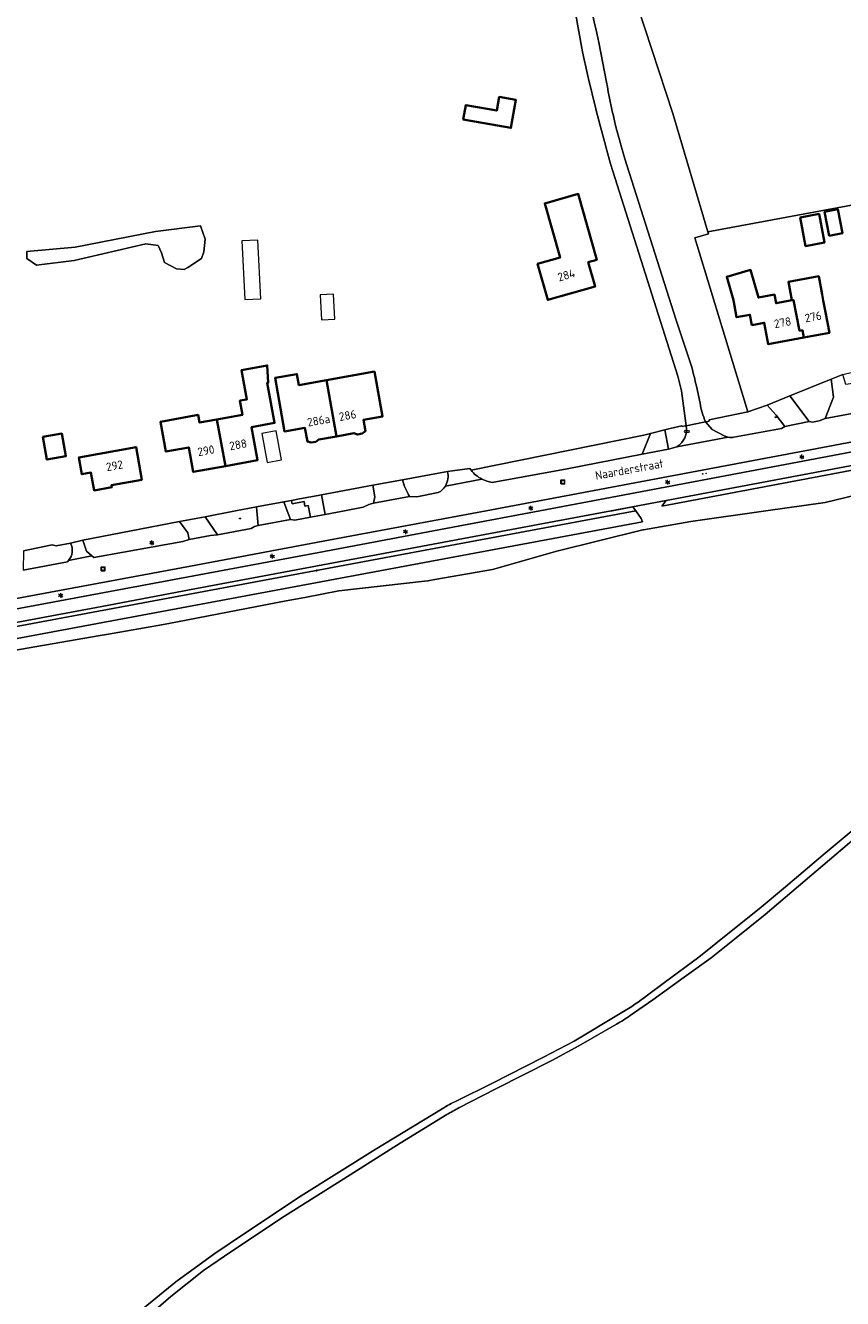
# Model space of a CAD drawing. Header units: metres. Extents: x 140853 to 145288, y 474558 to 480269.
# Tile 129 of 256: x 142293 to 142468, y 478331 to 478604. Entities that reach past the tile are written whole.
import ezdxf
from ezdxf.enums import TextEntityAlignment as Align
from ezdxf.lldxf.tags import DXFTag

# ---------------------------------------------------------------- set-up
doc = ezdxf.new("R2010")
doc.units = ezdxf.units.M
doc.header["$MEASUREMENT"] = 0
for name, color, linetype, lineweight in [('B-WE-GR-GRAS_KRUIDENRIJK-G', 80, 'Continuous', 18), ('B-WE-GR-GROENVOORZIENING-G', 80, 'Continuous', 18), ('B-WE-GR-HEIDE-G', 200, 'Continuous', 13), ('B-WE-IE-TERREINAFSCHEIDING_KUNSTMATIG_HEKWERK-G', 20, 'IE-TERREINAFSCHEIDING-KUNSTMATIG', 18), ('B-WE-IE-TERREINAFSCHEIDING_KUNSTMATIG_MUUR-G', 90, 'IE-TERREINAFSCHEIDING-KUNSTMATIG-DICHT', 18), ('B-WE-KL-DATA_CAI-S', 90, 'KL-CAI-N', 18), ('B-WE-KL-ET_LS_OV_LICHTMAST-S', 190, 'Continuous', 18), ('B-WE-KL-WATER_BRANDLEIDING_PUT-S', 150, 'Continuous', 18), ('B-WE-KL-WATER_PUT-S', 170, 'Continuous', 18), ('B-WE-OG-BEBOUWING-G', 7, 'Continuous', 35), ('B-WE-OG-BEBOUWING_BIJGEBOUW-G', 7, 'Continuous', 18), ('B-WE-OG-BEBOUWING_HUISNUMMER-T18', 10, 'Continuous', 18), ('B-WE-OG-BEBOUWING_LUIFEL-G', 7, 'Continuous', 18), ('B-WE-OG-BEBOUWING_STRAATNAAM-T18', 10, 'Continuous', 18), ('B-WE-OG-TERREIN_ERF-G', 7, 'Continuous', 18), ('B-WE-OG-WATER_SLOOT-G', 120, 'Continuous', 18), ('B-WE-RI-GWA_RIOOLPUT-S', 30, 'Continuous', 18), ('B-WE-VH-ONVERHARD-G', 252, 'Continuous', 18), ('B-WE-VH-VERHARDING_ASFALT-G', 252, 'Continuous', 18), ('B-WE-VH-VERHARDING_BETONSTRAATSTEEN-G', 252, 'Continuous', 18), ('X-XX-XX-ALGEMEEN-S', 7, 'Continuous', 18)]:
    doc.layers.add(name, color=color, linetype=linetype, lineweight=lineweight)
doc.styles.add('NLCS-ISO', font='txt')
doc.styles.get("Standard").update_dxf_attribs({"font": 'arial.ttf'})
doc.linetypes.add('IE-TERREINAFSCHEIDING-KUNSTMATIG', pattern='A,4,[82,NLCS.shx,S=0.75,R=90,X=0,Y=0],4,-2', length=10)
doc.linetypes.add('IE-TERREINAFSCHEIDING-KUNSTMATIG-DICHT', pattern='A,8,-1,[82,NLCS.shx,S=0.75,R=90,X=0,Y=0],-1', length=10)
tags = doc.linetypes.add('KL-CAI-N', pattern='A,4,-1,[101,NLCS.shx,S=0.5,R=0,X=0,Y=0],-1,4,-1,["C",Standard,S=1,R=0,X=-0.25,Y=-0.5],-1.5', length=12.5).pattern_tags.tags
tags[18] = DXFTag(74, 10)

# ---------------------------------------------------------------- blocks, each defined once
blk = doc.blocks.new('SIE-WEG_AFVALBAK_TYPE_01')
for radius in [0.25, 0.156]:
    blk.add_circle((0, 0), radius)
blk = doc.blocks.new('SKL-DATA_TERREINKAST-SO')
for q in [(-0.2, 0.2), (0.2, 0.2)]:
    blk.add_line((0, -0.2), q)
at = {"flags": 128}
blk.add_lwpolyline([(0.6, 0.4), (-0.6, 0.4), (-0.6, -0.4), (0.6, -0.4)], close=True, dxfattribs=at)
at = {"style": 'NLCS-ISO'}
blk.add_attdef('TYPE', text='', height=0.35, dxfattribs=at).set_placement((0, 0.7), align=Align.MIDDLE_CENTER)
blk = doc.blocks.new('B-SIE-WEG_LICHTMAST-SO')
at = {"ltscale": 0.1}
for p, q in [((-1.1, 0.6), (-2.2, 1.3)), ((0, 1.3), (0, 2.5)), ((1.1, 0.6), (2.2, 1.3)), ((-1.1, -0.6), (-2.2, -1.3)), ((0, -1.3), (0, -2.5)), ((1.1, -0.6), (2.2, -1.3))]:
    blk.add_line(p, q, dxfattribs=at)
at = {"flags": 128}
for points in [[(-1.2, 0.5), (1.2, 0.5)], [(-1.2, -0.5), (1.2, -0.5)]]:
    blk.add_lwpolyline(points, dxfattribs=at)
at = {"ltscale": 0.1}
blk.add_circle((0, 0), 1.27, dxfattribs=at)
at = {"style": 'NLCS-ISO'}
blk.add_attdef('TYPE', text='', height=1.8, dxfattribs=at).set_placement((0, 2.5), align=Align.BOTTOM_CENTER)
blk = doc.blocks.new('SIE-WEG_STRAATPOT_BRANDKRAAN-SO')
blk.add_ellipse((0, 0), major_axis=(-0.729, 0), ratio=0.685994)
at = {"style": 'NLCS-ISO'}
blk.add_text('BR', height=0.4, dxfattribs=at).set_placement((-0.3, -0.2))
blk = doc.blocks.new('SRI-PUT_INSPECTIE-SO')
at = {"lineweight": -3, "flags": 128}
blk.add_lwpolyline([(-2, -2), (2, -2), (2, 2), (-2, 2)], close=True, dxfattribs=at)
at = {"lineweight": -3, "ltscale": 1.5}
blk.add_circle((0, 0), 2, dxfattribs=at)
at = {"ltscale": 0.1, "style": 'NLCS-ISO'}
blk.add_text('I', height=2.5, dxfattribs=at).set_placement((0, 0), align=Align.MIDDLE_CENTER)
blk = doc.blocks.new('SKL-WATERLEIDINGPUT-SO')
at = {"color": 0, "linetype": 'ByBlock', "lineweight": 18}
blk.add_ellipse((0, 0), major_axis=(2.5, 0), ratio=0.54, dxfattribs=at)
at = {"color": 0, "linetype": 'ByBlock', "lineweight": 18, "style": 'NLCS-ISO'}
blk.add_text('wl', height=1.8, dxfattribs=at).set_placement((0, 0), align=Align.MIDDLE_CENTER)

msp = doc.modelspace()

# ---------------------------------------------------------------- linework, layer by layer
at = {"layer": 'B-WE-GR-GRAS_KRUIDENRIJK-G', "ltscale": 0.2, "flags": 128}
msp.add_lwpolyline([(142282.83, 478477.318), (142314.626, 478483.272), (142329.55, 478486.025), (142356.35, 478491.031), (142386.162, 478496.723), (142403.689, 478500), (142426.708, 478504.304), (142500, 478518.158), (142527.884, 478523.381), (142527.736, 478524.433), (142527.203, 478525.289), (142527.203, 478525.289), (142527.108, 478525.442), (142510.288, 478522.294), (142500, 478520.345), (142492.836, 478518.999), (142465.365, 478513.746), (142392.184, 478500), (142358.406, 478493.682), (142328.814, 478488.1), (142295.798, 478481.963), (142258.058, 478474.997)], dxfattribs=at)
for points in [[(142439.896, 478519.465), (142439.948, 478519.205), (142439.319, 478519.079), (142439.169, 478519.049), (142440.588, 478517.375), (142443.16, 478516.034), (142443.16, 478516.034, 0.0633667), (142444.009, 478515.756), (142444.009, 478515.756, 0.0869841), (142445.216, 478515.737), (142445.216, 478515.737), (142455.374, 478517.626), (142456.142, 478518.063), (142454.303, 478520.443), (142452.361, 478522.649), (142448.197, 478521.192), (142439.896, 478519.465)], [(142425.584, 478512.15), (142427.368, 478516.533), (142425.962, 478516.172), (142388.915, 478508.699), (142388.915, 478508.699, 0.1066282), (142391.251, 478506.768), (142391.251, 478506.768, 0.0797722), (142393.423, 478506.051), (142393.423, 478506.051), (142409.518, 478509.013), (142425.584, 478512.15)], [(142431.237, 478513.201), (142432.977, 478513.662), (142432.992, 478513.672), (142432.992, 478513.672, 0.2917891), (142435.026, 478518.224), (142435.026, 478518.224), (142434.746, 478518.168), (142434.117, 478518.037), (142434.082, 478518.203), (142431.558, 478517.609), (142430.445, 478517.323), (142431.237, 478513.201)], [(142374.268, 478506.633, 0.0817974), (142375.766, 478503.017), (142375.766, 478503.017), (142377.319, 478502.945), (142381.898, 478503.882), (142381.898, 478503.882, 0.1350575), (142383.417, 478505.295), (142383.417, 478505.295, 0.2097546), (142383.852, 478508.408), (142383.852, 478508.408), (142374.268, 478506.633)]]:
    msp.add_lwpolyline(points, format="xyb", close=True, dxfattribs=at)
for points in [[(142500, 478514.288), (142527.868, 478519.572), (142528.55, 478518.719), (142528.849, 478517.782), (142529.871, 478511.304), (142529.96, 478510.813), (142530.548, 478510.916), (142530.168, 478512.996), (142528.697, 478520.532), (142516.748, 478518.399), (142500, 478515.245), (142460.271, 478507.75), (142430.708, 478502.206), (142429.783, 478500.976), (142500, 478514.288)], [(142368.031, 478501.608), (142368.323, 478502.971), (142367.864, 478505.447), (142356.902, 478503.403), (142357.685, 478499.191), (142361.83, 478500), (142365.806, 478500.778), (142367.026, 478501.346), (142368.031, 478501.608)], [(142349.562, 478500), (142350.254, 478498.087), (142351.204, 478498.012), (142354.537, 478498.618), (142354.072, 478501.117), (142353.335, 478500.98), (142353.152, 478501.963), (142350.596, 478501.488), (142350.462, 478502.22), (142348.821, 478501.919), (142349.562, 478500)], [(142418.945, 478500), (142330.135, 478483.305), (142309.873, 478479.483), (142309.858, 478479.498), (142274.224, 478472.866), (142183.171, 478456.137), (142184.068, 478455.11), (142424.236, 478499.951), (142423.598, 478500.83), (142419.148, 478500), (142418.945, 478500)], [(142424.236, 478499.951), (142184.068, 478455.11), (142184.983, 478454.063), (142185.845, 478452.898), (142229.233, 478460.996), (142425.617, 478497.648), (142425.386, 478498.302), (142424.236, 478499.951)], [(142342.989, 478500.835), (142338.514, 478500), (142331.95, 478498.685), (142334.636, 478494.809), (142334.63, 478494.834), (142341.84, 478496.21), (142342.547, 478496.619), (142343.312, 478496.86), (142343.057, 478500), (142342.989, 478500.835)], [(142328.58, 478493.847), (142328.255, 478495.283), (142326.519, 478497.706), (142305.762, 478493.66), (142306.553, 478491.313), (142307.703, 478490.302), (142308.105, 478489.949), (142327.216, 478493.42), (142328.58, 478493.847)]]:
    msp.add_lwpolyline(points, close=True, dxfattribs=at)
msp.add_lwpolyline([(142472.829, 478431.243), (142451.876, 478413.484), (142445.316, 478408.173), (142440.319, 478404.177), (142434.572, 478400.081), (142427.826, 478395.186), (142423.021, 478391.844), (142423.021, 478391.844, -0.022291), (142420.055, 478389.968), (142420.055, 478389.968), (142411.984, 478385.347), (142406.243, 478382.204), (142394.255, 478376.141), (142386.276, 478372.031), (142386.276, 478372.031, 0.0184186), (142383.734, 478370.602), (142383.734, 478370.602), (142373.776, 478364.516), (142361.646, 478356.885), (142348.945, 478348.826), (142337.679, 478341.377), (142331.601, 478337.246), (142324.611, 478331.656), (142319.748, 478327.404)], format="xyb", dxfattribs=at)
at = {"layer": 'B-WE-GR-GROENVOORZIENING-G', "ltscale": 0.2, "flags": 128}
msp.add_lwpolyline([(142418.617, 478626.304), (142432.169, 478585.105), (142439.653, 478559.778), (142500, 478570.954), (142508.31, 478572.558), (142507.711, 478575.599), (142514.02, 478576.843), (142519.805, 478577.308), (142520.94, 478591.496), (142520.94, 478591.496, -0.1204379), (142523.698, 478599.4), (142523.698, 478599.4), (142530.307, 478610.039)], format="xyb", dxfattribs=at)
msp.add_lwpolyline([(142461.315, 478519.112), (142462.05, 478518.991), (142463.507, 478519.261), (142464.77, 478519.727), (142466.523, 478524.321), (142466.08, 478528.161), (142457.227, 478524.587), (142461.315, 478519.112)], close=True, dxfattribs=at)
at = {"layer": 'B-WE-GR-HEIDE-G', "ltscale": 0.2, "flags": 128}
for points in [[(142500, 478514.288), (142429.783, 478500.976), (142430.708, 478502.206), (142418.945, 478500), (142419.148, 478500), (142423.598, 478500.83), (142424.236, 478499.951), (142425.386, 478498.302), (142425.617, 478497.648), (142229.233, 478460.996)], [(142473.36, 478503.803), (142464.754, 478501.797), (142452.045, 478500), (142435.97, 478497.727), (142425.877, 478495.918), (142425.693, 478495.873), (142407.264, 478491.343), (142393.482, 478487.426), (142381.172, 478485.276), (142379.659, 478485.012), (142378.954, 478484.932), (142360.616, 478482.839), (142353.334, 478481.438), (142349.34, 478480.67), (142326.059, 478476.191), (142323.062, 478475.609), (142310.864, 478473.502), (142309.476, 478473.263), (142272.042, 478466.755)], [(142272.042, 478466.755), (142309.476, 478473.263), (142310.864, 478473.502), (142323.062, 478475.609), (142326.059, 478476.191), (142349.34, 478480.67), (142353.334, 478481.438), (142360.616, 478482.839), (142378.954, 478484.932), (142379.659, 478485.012), (142381.172, 478485.276), (142393.482, 478487.426), (142407.264, 478491.343), (142425.693, 478495.873), (142425.877, 478495.918), (142435.97, 478497.727), (142452.045, 478500), (142464.754, 478501.797), (142473.36, 478503.803)]]:
    msp.add_lwpolyline(points, dxfattribs=at)
msp.add_lwpolyline([(142317.925, 478328.436), (142325.705, 478334.816), (142333.818, 478340.696), (142340.383, 478345.117), (142352.513, 478353.176), (142368.425, 478363.161), (142382.744, 478371.865), (142382.744, 478371.865, -0.0225272), (142385.863, 478373.575), (142385.863, 478373.575), (142393.399, 478377.283), (142404.459, 478382.917), (142410.985, 478386.345), (142421.244, 478392.49), (142421.244, 478392.49, 0.0273747), (142426.708, 478396.185), (142426.708, 478396.185), (142430.324, 478398.932), (142437.72, 478404.327), (142444.966, 478410.171), (142450.651, 478414.709), (142456.288, 478419.424), (142464.742, 478426.65), (142471.175, 478431.977)], format="xyb", dxfattribs=at)
at = {"layer": 'B-WE-IE-TERREINAFSCHEIDING_KUNSTMATIG_HEKWERK-G', "ltscale": 0.2, "flags": 128}
for points in [[(142382.378, 478750), (142387.839, 478731.316), (142398.113, 478691.819), (142418.617, 478626.304), (142432.169, 478585.105), (142439.653, 478559.778)], [(142439.653, 478559.778), (142439.785, 478559.331), (142436.881, 478558.44), (142448.197, 478521.192)], [(142439.169, 478519.049), (142435.026, 478518.224)], [(142439.169, 478519.049), (142439.319, 478519.079)], [(142388.915, 478508.699), (142425.962, 478516.172)], [(142434.746, 478518.168), (142435.026, 478518.224)], [(142452.045, 478500), (142464.754, 478501.797), (142473.36, 478503.803), (142487.888, 478507.844), (142495.704, 478509.532), (142500, 478510.321)], [(142383.852, 478508.408), (142374.268, 478506.633)], [(142367.864, 478505.447), (142356.902, 478503.403)], [(142374.268, 478506.633), (142367.864, 478505.447)], [(142350.462, 478502.22), (142348.821, 478501.919)], [(142352.195, 478502.538), (142350.462, 478502.22)], [(142356.202, 478503.273), (142352.195, 478502.538)], [(142356.902, 478503.403), (142356.202, 478503.273)], [(142331.95, 478498.685), (142338.514, 478500)], [(142342.989, 478500.835), (142338.514, 478500)], [(142425.693, 478495.873), (142425.877, 478495.918), (142435.97, 478497.727), (142452.045, 478500)], [(142305.762, 478493.66), (142326.519, 478497.706)], [(142331.95, 478498.685), (142326.519, 478497.706)], [(142381.172, 478485.276), (142393.482, 478487.426), (142407.264, 478491.343), (142425.693, 478495.873)], [(142305.762, 478493.66), (142303.155, 478493.048)], [(142353.334, 478481.438), (142360.616, 478482.839), (142378.954, 478484.932)], [(142378.954, 478484.932), (142379.659, 478485.012), (142381.172, 478485.276)], [(142326.059, 478476.191), (142349.34, 478480.67)], [(142349.34, 478480.67), (142353.334, 478481.438)], [(142310.864, 478473.502), (142323.062, 478475.609)], [(142323.062, 478475.609), (142326.059, 478476.191)], [(142272.042, 478466.755), (142309.476, 478473.263)], [(142309.476, 478473.263), (142310.864, 478473.502)]]:
    msp.add_lwpolyline(points, dxfattribs=at)
at = {"layer": 'B-WE-IE-TERREINAFSCHEIDING_KUNSTMATIG_MUUR-G', "ltscale": 0.2, "flags": 128}
for points in [[(142448.197, 478521.192), (142439.896, 478519.465)], [(142439.319, 478519.079), (142439.948, 478519.205), (142439.896, 478519.465)], [(142434.082, 478518.203), (142431.558, 478517.609)], [(142434.082, 478518.203), (142434.117, 478518.037), (142434.746, 478518.168)]]:
    msp.add_lwpolyline(points, dxfattribs=at)
at = {"layer": 'B-WE-OG-BEBOUWING-G', "ltscale": 0.2, "flags": 128}
for points in [[(142387.268, 478583.817), (142397.469, 478582.026), (142398.525, 478588.038), (142394.953, 478588.665), (142394.44, 478585.748), (142387.812, 478586.912), (142387.268, 478583.817)], [(142415.869, 478553.785), (142411.87, 478567.878), (142404.693, 478565.842), (142407.98, 478554.256), (142403.171, 478552.884), (142405.355, 478545.188), (142415.515, 478548.071), (142414.041, 478553.266), (142415.869, 478553.785)], [(142459.43, 478562.825), (142460.579, 478556.692), (142464.615, 478557.448), (142463.466, 478563.581), (142459.43, 478562.825)], [(142465.607, 478558.911), (142468.439, 478559.442), (142467.473, 478564.598), (142464.641, 478564.067), (142465.607, 478558.911)], [(142460.202, 478537.107), (142459.885, 478538.671), (142459.289, 478538.552), (142457.953, 478545.15), (142457.611, 478545.086), (142454.249, 478544.456), (142453.903, 478546.304), (142450.476, 478545.668), (142448.775, 478551.599), (142443.68, 478550.137), (142445.118, 478545.126), (142445.803, 478541.47), (142448.653, 478542.004), (142449.071, 478539.773), (142451.705, 478540.266), (142452.565, 478535.676), (142460.202, 478537.107)], [(142457.953, 478545.15), (142459.289, 478538.552), (142459.885, 478538.671), (142460.202, 478537.107), (142465.659, 478538.129), (142464.825, 478542.581), (142464.359, 478545.066), (142464.127, 478546.307), (142463.39, 478550.238), (142456.874, 478549.017), (142457.611, 478545.086), (142457.953, 478545.15)], [(142334.471, 478519.563), (142336.328, 478509.584), (142343.215, 478510.855), (142341.917, 478517.886), (142346.864, 478518.799), (142345.274, 478527.414), (142345.491, 478527.454), (142345.292, 478531.148), (142339.785, 478530.132), (142340.941, 478523.868), (142339.417, 478523.586), (142339.972, 478520.578), (142334.471, 478519.563)], [(142357.948, 478527.964), (142360.08, 478515.932), (142363.821, 478516.595), (142364.626, 478516.352), (142365.621, 478516.528), (142366.293, 478517.033), (142365.858, 478519.459), (142369.99, 478520.213), (142368.24, 478529.803), (142357.948, 478527.964)], [(142360.08, 478515.932), (142357.948, 478527.964), (142352.054, 478526.911), (142351.636, 478529.275), (142346.939, 478528.443), (142348.969, 478516.981), (142353.361, 478517.759), (142353.879, 478514.834), (142354.682, 478514.59), (142355.667, 478514.765), (142356.338, 478515.27), (142360.08, 478515.932)], [(142336.328, 478509.584), (142334.471, 478519.563), (142330.785, 478518.882), (142330.482, 478520.525), (142322.388, 478519.031), (142323.56, 478512.679), (142328.468, 478513.584), (142329.44, 478508.313), (142336.328, 478509.584)], [(142297.23, 478515.812), (142298.107, 478510.952), (142302.145, 478511.68), (142301.269, 478516.54), (142297.23, 478515.812)], [(142318.434, 478506.654), (142317.176, 478513.631), (142304.953, 478511.427), (142305.601, 478507.835), (142307.52, 478508.181), (142308.202, 478504.359), (142311.973, 478505.047), (142311.896, 478505.475), (142318.434, 478506.654)]]:
    msp.add_lwpolyline(points, close=True, dxfattribs=at)
at = {"layer": 'B-WE-OG-BEBOUWING_BIJGEBOUW-G', "ltscale": 0.2, "flags": 128}
for points in [[(142343.926, 478545.416), (142343.271, 478558.001), (142339.828, 478557.821), (142340.483, 478545.237), (142343.926, 478545.416)], [(142356.643, 478546.235), (142356.922, 478540.882), (142359.739, 478541.029), (142359.461, 478546.382), (142356.643, 478546.235)]]:
    msp.add_lwpolyline(points, close=True, dxfattribs=at)
at = {"layer": 'B-WE-OG-BEBOUWING_LUIFEL-G', "ltscale": 0.2, "flags": 128}
msp.add_lwpolyline([(142344.122, 478516.575), (142345.278, 478510.31), (142348.327, 478510.873), (142347.171, 478517.137), (142344.122, 478516.575)], close=True, dxfattribs=at)
at = {"layer": 'B-WE-OG-TERREIN_ERF-G', "ltscale": 0.2, "flags": 128}
for points in [[(142412.417, 478616.471, -0.0141163), (142416.265, 478600.308), (142416.265, 478600.308), (142417.937, 478591.852), (142417.937, 478591.852, 0.0326065), (142421.884, 478575.388), (142421.884, 478575.388), (142432.773, 478541.05), (142436.19, 478530.789), (142436.19, 478530.789, -0.0089658), (142437.177, 478526.685), (142437.177, 478526.685), (142437.965, 478523.083), (142437.965, 478523.083, 0.0798144), (142439.169, 478519.049), (142439.169, 478519.049), (142439.319, 478519.079), (142439.948, 478519.205), (142439.896, 478519.465), (142448.197, 478521.192), (142436.881, 478558.44), (142439.785, 478559.331), (142439.653, 478559.778), (142432.169, 478585.105), (142418.617, 478626.304)], [(142411.186, 478607.024), (142412.808, 478598.318), (142412.808, 478598.318, 0.0184904), (142419.275, 478572.745), (142419.275, 478572.745), (142433.233, 478528.798), (142433.973, 478525.695), (142435.026, 478518.224), (142439.169, 478519.049), (142439.169, 478519.049, -0.0798144), (142437.965, 478523.083), (142437.965, 478523.083), (142437.177, 478526.685), (142437.177, 478526.685, 0.0089658), (142436.19, 478530.789), (142436.19, 478530.789), (142432.773, 478541.05), (142421.884, 478575.388), (142421.884, 478575.388, -0.0326065), (142417.937, 478591.852), (142417.937, 478591.852), (142416.265, 478600.308), (142416.265, 478600.308, 0.0141163), (142412.417, 478616.471)], [(142293.065, 478491.434), (142299.207, 478492.699), (142300.065, 478492.489), (142303.155, 478493.048), (142305.762, 478493.66), (142326.519, 478497.706), (142331.95, 478498.685), (142338.514, 478500), (142342.989, 478500.835), (142348.821, 478501.919), (142350.462, 478502.22), (142352.195, 478502.538), (142356.202, 478503.273), (142356.902, 478503.403), (142367.864, 478505.447), (142374.268, 478506.633), (142383.852, 478508.408), (142388.675, 478509.022), (142388.915, 478508.699), (142425.962, 478516.172), (142427.368, 478516.533), (142430.445, 478517.323), (142431.558, 478517.609), (142434.082, 478518.203), (142434.117, 478518.037), (142434.746, 478518.168), (142435.026, 478518.224), (142433.973, 478525.695), (142433.233, 478528.798), (142419.275, 478572.745), (142419.275, 478572.745, -0.0184904), (142412.808, 478598.318), (142412.808, 478598.318), (142411.186, 478607.024)]]:
    msp.add_lwpolyline(points, format="xyb", dxfattribs=at)
for points in [[(142394.953, 478588.665), (142398.525, 478588.038), (142397.469, 478582.026), (142387.268, 478583.817), (142387.812, 478586.912), (142394.44, 478585.748), (142394.953, 478588.665)], [(142439.653, 478559.778), (142439.785, 478559.331), (142436.881, 478558.44), (142448.197, 478521.192), (142452.361, 478522.649), (142457.227, 478524.587), (142466.08, 478528.161), (142468.519, 478529.189), (142474.181, 478530.558), (142476.987, 478531.09), (142481.876, 478532.012), (142492.849, 478534.085), (142500, 478535.299), (142518.815, 478538.737), (142513.352, 478569.706), (142512.941, 478572.035), (142515.015, 478572.511), (142514.02, 478576.843), (142507.711, 478575.599), (142508.31, 478572.558), (142500, 478570.954), (142439.653, 478559.778)], [(142411.87, 478567.878), (142415.869, 478553.785), (142414.041, 478553.266), (142415.515, 478548.071), (142405.355, 478545.188), (142403.171, 478552.884), (142407.98, 478554.256), (142404.693, 478565.842), (142411.87, 478567.878)], [(142459.43, 478562.825), (142463.466, 478563.581), (142464.615, 478557.448), (142460.579, 478556.692), (142459.43, 478562.825)], [(142465.607, 478558.911), (142464.641, 478564.067), (142467.473, 478564.598), (142468.439, 478559.442), (142465.607, 478558.911)], [(142330.968, 478561.01), (142331.953, 478558.164), (142331.68, 478555.482), (142331.187, 478554.058), (142328.286, 478552.143), (142327.465, 478551.705), (142325.823, 478551.814), (142323.304, 478553.183), (142322.648, 478555.263), (142321.91, 478556.844), (142319.251, 478557.161), (142303.931, 478553.629), (142295.874, 478552.637), (142293.771, 478554.066), (142293.771, 478555.574), (142304.169, 478556.487), (142321.314, 478559.821), (142330.968, 478561.01)], [(142464.127, 478546.307), (142464.359, 478545.066), (142464.825, 478542.581), (142465.659, 478538.129), (142460.202, 478537.107), (142452.565, 478535.676), (142451.705, 478540.266), (142449.071, 478539.773), (142448.653, 478542.004), (142445.803, 478541.47), (142445.118, 478545.126), (142443.68, 478550.137), (142448.775, 478551.599), (142450.476, 478545.668), (142453.903, 478546.304), (142454.249, 478544.456), (142457.611, 478545.086), (142456.874, 478549.017), (142463.39, 478550.238), (142464.127, 478546.307)], [(142334.471, 478519.563), (142339.972, 478520.578), (142339.417, 478523.586), (142340.941, 478523.868), (142339.785, 478530.132), (142345.292, 478531.148), (142345.491, 478527.454), (142345.274, 478527.414), (142346.864, 478518.799), (142341.917, 478517.886), (142343.215, 478510.855), (142336.328, 478509.584), (142329.44, 478508.313), (142328.468, 478513.584), (142323.56, 478512.679), (142322.388, 478519.031), (142330.482, 478520.525), (142330.785, 478518.882), (142334.471, 478519.563)], [(142360.08, 478515.932), (142356.338, 478515.27), (142355.667, 478514.765), (142354.682, 478514.59), (142353.879, 478514.834), (142353.361, 478517.759), (142348.969, 478516.981), (142346.939, 478528.443), (142351.636, 478529.275), (142352.054, 478526.911), (142357.948, 478527.964), (142368.24, 478529.803), (142369.99, 478520.213), (142365.858, 478519.459), (142366.293, 478517.033), (142365.621, 478516.528), (142364.626, 478516.352), (142363.821, 478516.595), (142360.08, 478515.932)], [(142301.269, 478516.54), (142302.145, 478511.68), (142298.107, 478510.952), (142297.23, 478515.812), (142301.269, 478516.54)], [(142317.176, 478513.631), (142318.434, 478506.654), (142311.896, 478505.475), (142311.973, 478505.047), (142308.202, 478504.359), (142307.52, 478508.181), (142305.601, 478507.835), (142304.953, 478511.427), (142317.176, 478513.631)]]:
    msp.add_lwpolyline(points, close=True, dxfattribs=at)
at = {"layer": 'B-WE-OG-WATER_SLOOT-G', "ltscale": 0.2, "flags": 128}
msp.add_lwpolyline([(142331.953, 478558.164), (142330.968, 478561.01), (142321.314, 478559.821), (142304.169, 478556.487), (142293.771, 478555.574), (142293.771, 478554.066), (142295.874, 478552.637), (142303.931, 478553.629), (142319.251, 478557.161), (142321.91, 478556.844), (142322.648, 478555.263), (142323.304, 478553.183), (142325.823, 478551.814), (142327.465, 478551.705), (142328.286, 478552.143), (142331.187, 478554.058), (142331.68, 478555.482), (142331.953, 478558.164)], close=True, dxfattribs=at)
at = {"layer": 'B-WE-VH-ONVERHARD-G', "ltscale": 0.2, "flags": 128}
for points in [[(142476.987, 478531.09), (142474.181, 478530.558), (142473.402, 478527.72), (142469.188, 478527.072), (142468.519, 478529.189), (142466.08, 478528.161), (142466.523, 478524.321), (142464.77, 478519.727), (142473.258, 478521.353), (142473.953, 478521.306), (142475.939, 478521.632), (142476.588, 478521.925), (142485.891, 478523.699), (142483.344, 478529.894), (142477.777, 478530.335), (142476.987, 478531.09)], [(142461.315, 478519.112), (142457.227, 478524.587), (142452.361, 478522.649), (142454.303, 478520.443), (142456.142, 478518.063), (142461.315, 478519.112)], [(142427.368, 478516.533), (142425.584, 478512.15), (142431.237, 478513.201), (142430.445, 478517.323), (142427.368, 478516.533)], [(142350.254, 478498.087), (142349.562, 478500), (142348.821, 478501.919), (142342.989, 478500.835), (142343.057, 478500), (142343.312, 478496.86), (142350.254, 478498.087)], [(142326.519, 478497.706), (142328.255, 478495.283), (142328.58, 478493.847), (142333.116, 478494.7), (142334.636, 478494.809), (142331.95, 478498.685), (142326.519, 478497.706)]]:
    msp.add_lwpolyline(points, close=True, dxfattribs=at)
for points in [[(142388.675, 478509.022), (142383.852, 478508.408), (142383.852, 478508.408, -0.2097546), (142383.417, 478505.295), (142383.417, 478505.295), (142391.251, 478506.768), (142391.251, 478506.768, -0.1066282), (142388.915, 478508.699), (142388.915, 478508.699), (142388.675, 478509.022)], [(142374.268, 478506.633), (142367.864, 478505.447), (142368.323, 478502.971), (142368.031, 478501.608), (142375.766, 478503.017), (142375.766, 478503.017, -0.0817974), (142374.268, 478506.633)], [(142293.065, 478491.434), (142292.982, 478487.28), (142302.475, 478489.044), (142302.74, 478489.331), (142302.74, 478489.331, 0.2967403), (142303.155, 478493.048), (142303.155, 478493.048), (142300.065, 478492.489), (142299.207, 478492.699), (142293.065, 478491.434)], [(142302.74, 478489.331), (142307.703, 478490.302), (142306.553, 478491.313), (142305.762, 478493.66), (142303.155, 478493.048), (142303.155, 478493.048, -0.2967403), (142302.74, 478489.331)]]:
    msp.add_lwpolyline(points, format="xyb", close=True, dxfattribs=at)
for points in [[(142471.175, 478431.977), (142464.742, 478426.65), (142456.288, 478419.424), (142450.651, 478414.709), (142444.966, 478410.171), (142437.72, 478404.327), (142430.324, 478398.932), (142426.708, 478396.185), (142426.708, 478396.185, -0.0273747), (142421.244, 478392.49), (142421.244, 478392.49), (142410.985, 478386.345), (142404.459, 478382.917), (142393.399, 478377.283), (142385.863, 478373.575), (142385.863, 478373.575, 0.0225272), (142382.744, 478371.865), (142382.744, 478371.865), (142368.425, 478363.161), (142352.513, 478353.176), (142340.383, 478345.117), (142333.818, 478340.696), (142325.705, 478334.816), (142317.925, 478328.436)], [(142319.748, 478327.404), (142324.611, 478331.656), (142331.601, 478337.246), (142337.679, 478341.377), (142348.945, 478348.826), (142361.646, 478356.885), (142373.776, 478364.516), (142383.734, 478370.602), (142383.734, 478370.602, -0.0184186), (142386.276, 478372.031), (142386.276, 478372.031), (142394.255, 478376.141), (142406.243, 478382.204), (142411.984, 478385.347), (142420.055, 478389.968), (142420.055, 478389.968, 0.022291), (142423.021, 478391.844), (142423.021, 478391.844), (142427.826, 478395.186), (142434.572, 478400.081), (142440.319, 478404.177), (142445.316, 478408.173), (142451.876, 478413.484), (142472.829, 478431.243)]]:
    msp.add_lwpolyline(points, format="xyb", dxfattribs=at)
at = {"layer": 'B-WE-VH-VERHARDING_ASFALT-G', "ltscale": 0.2, "flags": 128}
for points in [[(142127.606, 478445.804), (142129.548, 478446.171), (142155.594, 478451.087), (142180.671, 478455.678), (142183.171, 478456.137), (142274.224, 478472.866), (142309.858, 478479.498), (142309.873, 478479.483), (142330.135, 478483.305), (142418.945, 478500), (142430.708, 478502.206), (142460.271, 478507.75), (142500, 478515.245), (142516.748, 478518.399), (142528.697, 478520.532), (142531.35, 478521.03), (142531.853, 478521.124), (142572.36, 478528.706), (142603.169, 478534.427), (142684.057, 478549.63)], [(142651.836, 478546.473), (142571.684, 478531.41), (142547.077, 478526.926), (142531.294, 478524.032), (142530.798, 478523.942), (142530.288, 478523.848), (142530.001, 478524.881), (142530.101, 478525.748), (142527.203, 478525.289), (142527.736, 478524.433), (142527.884, 478523.381), (142500, 478518.158), (142426.708, 478504.304), (142403.689, 478500), (142386.162, 478496.723), (142356.35, 478491.031), (142329.55, 478486.025), (142314.626, 478483.272), (142282.83, 478477.318), (142250.042, 478471.302), (142218.217, 478465.488), (142188.812, 478460.031), (142152.827, 478453.475), (142124.331, 478448.125)], [(142123.992, 478450.132), (142258.058, 478474.997), (142295.798, 478481.963), (142328.814, 478488.1), (142358.406, 478493.682), (142392.184, 478500), (142465.365, 478513.746), (142492.836, 478518.999), (142500, 478520.345), (142510.288, 478522.294), (142527.108, 478525.442), (142527.203, 478525.289), (142530.101, 478525.748), (142530.135, 478526.047), (142530.39, 478526.094), (142530.88, 478526.185), (142546.403, 478529.066), (142601.132, 478539.3), (142630.307, 478544.805)]]:
    msp.add_lwpolyline(points, dxfattribs=at)
msp.add_lwpolyline([(142473.258, 478521.353), (142464.77, 478519.727), (142463.507, 478519.261), (142462.05, 478518.991), (142461.315, 478519.112), (142456.142, 478518.063), (142455.374, 478517.626), (142445.216, 478515.737), (142445.216, 478515.737, -0.0869841), (142444.009, 478515.756), (142444.009, 478515.756), (142432.992, 478513.672), (142432.977, 478513.662), (142431.237, 478513.201), (142425.584, 478512.15), (142409.518, 478509.013), (142393.423, 478506.051), (142393.423, 478506.051, -0.0797722), (142391.251, 478506.768), (142391.251, 478506.768), (142383.417, 478505.295), (142383.417, 478505.295, -0.1350575), (142381.898, 478503.882), (142381.898, 478503.882), (142377.319, 478502.945), (142375.766, 478503.017), (142368.031, 478501.608), (142367.026, 478501.346), (142365.806, 478500.778), (142361.83, 478500), (142357.685, 478499.191), (142354.537, 478498.618), (142351.204, 478498.012), (142350.254, 478498.087), (142343.312, 478496.86), (142342.547, 478496.619), (142341.84, 478496.21), (142334.63, 478494.834), (142334.636, 478494.809), (142333.116, 478494.7), (142328.58, 478493.847), (142327.216, 478493.42), (142308.105, 478489.949), (142307.703, 478490.302), (142302.74, 478489.331), (142302.475, 478489.044), (142292.982, 478487.28)], format="xyb", dxfattribs=at)
msp.add_lwpolyline([(142435.026, 478518.224, -0.2917891), (142432.992, 478513.672), (142432.992, 478513.672), (142444.009, 478515.756), (142444.009, 478515.756, -0.0633667), (142443.16, 478516.034), (142443.16, 478516.034), (142440.588, 478517.375), (142439.169, 478519.049), (142435.026, 478518.224)], format="xyb", close=True, dxfattribs=at)
at = {"layer": 'B-WE-VH-VERHARDING_BETONSTRAATSTEEN-G', "ltscale": 0.2, "flags": 128}
msp.add_lwpolyline([(142356.202, 478503.273), (142352.195, 478502.538), (142350.462, 478502.22), (142350.596, 478501.488), (142353.152, 478501.963), (142353.335, 478500.98), (142354.072, 478501.117), (142354.537, 478498.618), (142357.685, 478499.191), (142356.902, 478503.403), (142356.202, 478503.273)], close=True, dxfattribs=at)

# ---------------------------------------------------------------- block references
at = {"layer": 'B-WE-KL-DATA_CAI-S', "xscale": 0.2, "yscale": 0.2, "zscale": 0.2}
msp.add_blockref('SKL-DATA_TERREINKAST-SO', (142355.872, 478487.187), dxfattribs=at)
at = {"layer": 'B-WE-KL-ET_LS_OV_LICHTMAST-S', "xscale": 0.2, "yscale": 0.2, "zscale": 0.2}
for p in [(142459.77, 478511.524), (142431.03, 478506.115), (142401.704, 478500.552), (142374.871, 478495.498), (142320.558, 478493.123), (142346.366, 478490.235), (142301.037, 478481.84)]:
    msp.add_blockref('B-SIE-WEG_LICHTMAST-SO', p, dxfattribs=at)
at = {"layer": 'B-WE-KL-WATER_BRANDLEIDING_PUT-S', "xscale": 0.2, "yscale": 0.2, "zscale": 0.2}
for p in [(142454.154, 478520.032), (142339.464, 478498.334)]:
    msp.add_blockref('SIE-WEG_STRAATPOT_BRANDKRAAN-SO', p, dxfattribs=at)
at = {"layer": 'B-WE-KL-WATER_PUT-S', "xscale": 0.2, "yscale": 0.2, "zscale": 0.2}
msp.add_blockref('SKL-WATERLEIDINGPUT-SO', (142435.166, 478516.982), dxfattribs=at)
at = {"layer": 'B-WE-RI-GWA_RIOOLPUT-S', "xscale": 0.2, "yscale": 0.2, "zscale": 0.2}
for p in [(142408.559, 478506.151), (142310.121, 478487.53)]:
    msp.add_blockref('SRI-PUT_INSPECTIE-SO', p, dxfattribs=at)
at = {"layer": 'X-XX-XX-ALGEMEEN-S', "xscale": 0.2, "yscale": 0.2, "zscale": 0.2}
for p in [(142438.55, 478507.894), (142439.276, 478508.008), (142376.22, 478506.973)]:
    msp.add_blockref('SIE-WEG_AFVALBAK_TYPE_01', p, dxfattribs=at)

# ---------------------------------------------------------------- texts
at = {"layer": 'B-WE-OG-BEBOUWING_HUISNUMMER-T18', "style": 'NLCS-ISO'}
for s, rotation, p in [('284', 15.8, (142409.343, 478550.478)), ('278', 10.6, (142455.647, 478540.323)), ('276', 10.6, (142462.194, 478541.55)), ('286', 10.1, (142362.489, 478520.421)), ('286a', 9.9, (142356.283, 478519.322)), ('290', 10.4, (142332.158, 478512.882)), ('288', 10.4, (142339.045, 478514.153)), ('292', 10.2, (142312.569, 478509.661))]:
    msp.add_text(s, height=1.8, rotation=rotation, dxfattribs=at).set_placement(p, align=Align.MIDDLE_CENTER)
at = {"layer": 'B-WE-OG-BEBOUWING_STRAATNAAM-T18', "style": 'NLCS-ISO'}
msp.add_text('Naarderstraat', height=1.8, rotation=10.5, dxfattribs=at).set_placement((142422.823, 478508.851), align=Align.MIDDLE_CENTER)

doc.saveas('drawing.dxf')
